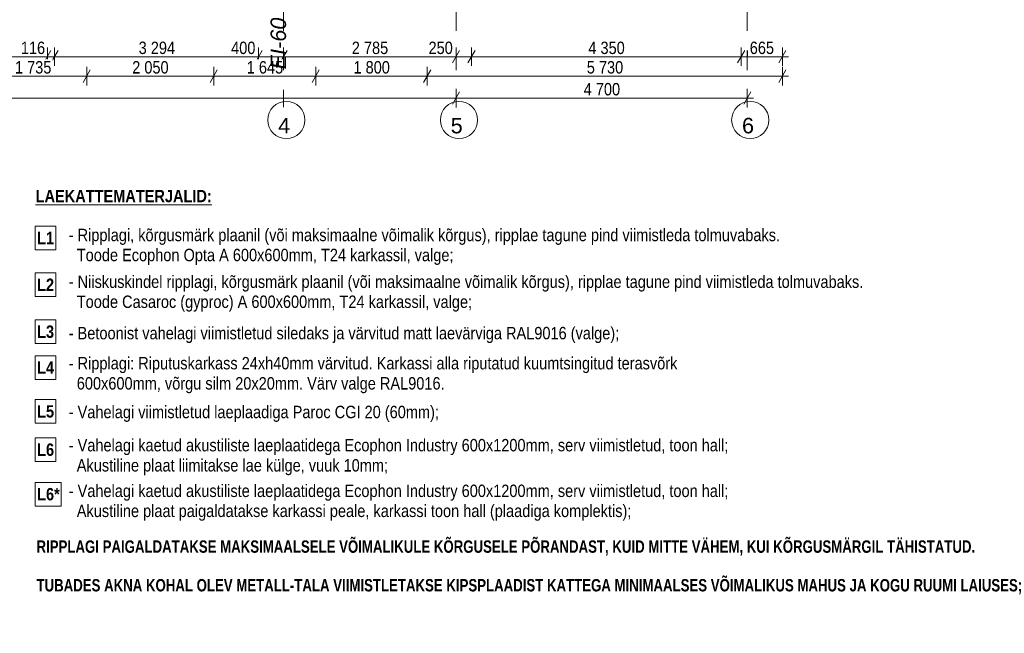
# Model space of a CAD drawing. Header units: millimetres. Extents: x -2932 to 42461, y -10716 to 17298.
# Tile 83 of 168: x 26574 to 42461, y -10716 to -818. Entities that reach past the tile are written whole.
import ezdxf

# ---------------------------------------------------------------- set-up
doc = ezdxf.new("R2010")
doc.units = ezdxf.units.MM
doc.header["$MEASUREMENT"] = 0
doc.linetypes.add('Grid Line', pattern=[2222.5, 1270, -317.5, 317.5, -317.5])
doc.linetypes.add('Wipeout_Contour', pattern=[1000, 0, -1000])
for name, color, linetype, lineweight in [('0_Pen_No__1', 7, 'Continuous', 13), ('Grids-1_Pen_No__1', 7, 'Continuous', 13), ('Grids_Pen_No__1', 7, 'Continuous', 13), ('SA_LAGI_Pen_No__1', 7, 'Continuous', 13), ('Text Notes-1_Pen_No__20', 1, 'Continuous', 0)]:
    doc.layers.add(name, color=color, linetype=linetype, lineweight=lineweight)
doc.styles.add('GENERATED_STYLE_2', font='txt', dxfattribs={"width": 0.84})
doc.styles.add('GENERATED_STYLE_3', font='txt')
doc.styles.add('GENERATED_STYLE_4', font='txt', dxfattribs={"width": 0.84})
doc.styles.add('GENERATED_STYLE_5', font='txt')
doc.dimstyles.new('GENERATED_STYLE__2', dxfattribs={"dimtxt": 200, "dimasz": 152, "dimexe": 0.18, "dimexo": 0.0625, "dimgap": 0.09, "dimtad": 1, "dimtih": 1, "dimtoh": 1, "dimdec": 0, "dimzin": 0, "dimdsep": 46, "dimtxsty": 'GENERATED_STYLE_2', "dimblk": 'ARROWHEAD_2', "dimblk1": 'ARROWHEAD_2', "dimblk2": 'ARROWHEAD_2', "dimcen": 0.09, "dimse1": 1, "dimse2": 1, "dimclrd": 7, "dimclre": 7, "dimclrt": 7, "dimadec": 0, "dimazin": 0, "dimtfac": 1, "dimtdec": 4, "dimtmove": 0, "dimatfit": 3, "dimfxl": 0, "dimtolj": 1, "dimtzin": 0, "dimarcsym": 0})

# ---------------------------------------------------------------- blocks, each defined once
blk = doc.blocks.new('*D22')
at = {"layer": '0_Pen_No__1', "color": 7, "linetype": 'Continuous', "lineweight": 13}
for p, q in [((23388, -1565), (23388, -1265)), ((27021, -1565), (27021, -1265)), ((23446, -1315), (23330, -1515)), ((23388, -1415), (27021, -1415)), ((27078, -1315), (26963, -1515))]:
    blk.add_line(p, q, dxfattribs=at)
at = {"color": 254, "linetype": 'Wipeout_Contour', "lineweight": 0, "ltscale": 100947.229872}
blk.add_wipeout([(24883, -1406), (25526, -1406), (25526, -1143), (24883, -1143)], dxfattribs=at)
at = {"color": 254, "linetype": 'Wipeout_Contour', "lineweight": 0, "ltscale": 107234.677156}
blk.add_wipeout([(26561, -1406), (26995, -1406), (26995, -1143), (26561, -1143)], dxfattribs=at)
at = {"layer": '0_Pen_No__1', "color": 7, "lineweight": 13, "char_height": 200, "attachment_point": 7, "style": 'GENERATED_STYLE_2'}
for s, insert in [('\\A1;{\\pql;\\fArial|b0|i0|c0|p34;3\xa0633}', (24915, -1375)), ('\\A1;{\\pql;\\fArial|b0|i0|c0|p34;116}', (26593, -1375))]:
    blk.add_mtext(s, dxfattribs=dict(at, insert=insert))
blk = doc.blocks.new('ARROWHEAD_2')
at = {"color": 0, "linetype": 'Continuous', "lineweight": 0}
for p, q in [((0, 0), (-1, 0)), ((-0.38, -0.66), (0.38, 0.66))]:
    blk.add_line(p, q, dxfattribs=at)
blk = doc.blocks.new('*D23')
at = {"layer": '0_Pen_No__1', "color": 7, "linetype": 'Continuous', "lineweight": 13}
for p, q in [((27021, -1565), (27021, -1265)), ((27137, -1565), (27137, -1265)), ((27078, -1315), (26963, -1515)), ((27021, -1415), (27137, -1415)), ((27194, -1315), (27079, -1515))]:
    blk.add_line(p, q, dxfattribs=at)
blk = doc.blocks.new('*D24')
at = {"layer": '0_Pen_No__1', "color": 7, "linetype": 'Continuous', "lineweight": 13}
for p, q in [((27137, -1565), (27137, -1265)), ((30430, -1565), (30430, -1265)), ((27194, -1315), (27079, -1515)), ((27137, -1415), (30430, -1415)), ((30488, -1315), (30372, -1515))]:
    blk.add_line(p, q, dxfattribs=at)
at = {"color": 254, "linetype": 'Wipeout_Contour', "lineweight": 0, "ltscale": 115247.050052}
blk.add_wipeout([(28462, -1406), (29105, -1406), (29105, -1143), (28462, -1143)], dxfattribs=at)
at = {"color": 254, "linetype": 'Wipeout_Contour', "lineweight": 0, "ltscale": 120824.960425}
blk.add_wipeout([(29954, -1406), (30404, -1406), (30404, -1143), (29954, -1143)], dxfattribs=at)
at = {"layer": '0_Pen_No__1', "color": 7, "lineweight": 13, "char_height": 200, "attachment_point": 7, "style": 'GENERATED_STYLE_2'}
for s, insert in [('\\A1;{\\pql;\\fArial|b0|i0|c0|p34;3\xa0294}', (28494, -1375)), ('\\A1;{\\pql;\\fArial|b0|i0|c0|p34;400}', (29986, -1375))]:
    blk.add_mtext(s, dxfattribs=dict(at, insert=insert))
blk = doc.blocks.new('*D25')
at = {"layer": '0_Pen_No__1', "color": 7, "linetype": 'Continuous', "lineweight": 13}
for p, q in [((30430, -1565), (30430, -1265)), ((30830, -1565), (30830, -1265)), ((30488, -1315), (30372, -1515)), ((30430, -1415), (30830, -1415)), ((30888, -1315), (30772, -1515))]:
    blk.add_line(p, q, dxfattribs=at)
blk = doc.blocks.new('*D26')
at = {"layer": '0_Pen_No__1', "color": 7, "linetype": 'Continuous', "lineweight": 13}
for p, q in [((30830, -1565), (30830, -1265)), ((33615, -1565), (33615, -1265)), ((30888, -1315), (30772, -1515)), ((30830, -1415), (33615, -1415)), ((33673, -1315), (33557, -1515))]:
    blk.add_line(p, q, dxfattribs=at)
at = {"color": 254, "linetype": 'Wipeout_Contour', "lineweight": 0, "ltscale": 128991.884907}
blk.add_wipeout([(31901, -1406), (32544, -1406), (32544, -1143), (31901, -1143)], dxfattribs=at)
at = {"color": 254, "linetype": 'Wipeout_Contour', "lineweight": 0, "ltscale": 133554.584103}
blk.add_wipeout([(33139, -1406), (33589, -1406), (33589, -1143), (33139, -1143)], dxfattribs=at)
at = {"layer": '0_Pen_No__1', "color": 7, "lineweight": 13, "char_height": 200, "attachment_point": 7, "style": 'GENERATED_STYLE_2'}
for s, insert in [('\\A1;{\\pql;\\fArial|b0|i0|c0|p34;2\xa0785}', (31933, -1375)), ('\\A1;{\\pql;\\fArial|b0|i0|c0|p34;250}', (33171, -1375))]:
    blk.add_mtext(s, dxfattribs=dict(at, insert=insert))
blk = doc.blocks.new('*D27')
at = {"layer": '0_Pen_No__1', "color": 7, "linetype": 'Continuous', "lineweight": 13}
for p, q in [((33615, -1565), (33615, -1265)), ((33865, -1565), (33865, -1265)), ((33673, -1315), (33557, -1515)), ((33615, -1415), (33865, -1415)), ((33923, -1315), (33807, -1515))]:
    blk.add_line(p, q, dxfattribs=at)
blk = doc.blocks.new('*D28')
at = {"layer": '0_Pen_No__1', "color": 7, "linetype": 'Continuous', "lineweight": 13}
for p, q in [((33865, -1565), (33865, -1265)), ((38215, -1565), (38215, -1265)), ((33923, -1315), (33807, -1515)), ((33865, -1415), (38215, -1415)), ((38273, -1315), (38157, -1515))]:
    blk.add_line(p, q, dxfattribs=at)
at = {"color": 254, "linetype": 'Wipeout_Contour', "lineweight": 0, "ltscale": 144251.098454}
blk.add_wipeout([(35718, -1406), (36362, -1406), (36362, -1143), (35718, -1143)], dxfattribs=at)
at = {"layer": '0_Pen_No__1', "color": 7, "lineweight": 13, "insert": (35750, -1375), "char_height": 200, "attachment_point": 7, "style": 'GENERATED_STYLE_2'}
blk.add_mtext('\\A1;{\\pql;\\fArial|b0|i0|c0|p34;4\xa0350}', dxfattribs=at)
blk = doc.blocks.new('*D29')
at = {"layer": '0_Pen_No__1', "color": 7, "linetype": 'Continuous', "lineweight": 13}
for p, q in [((38215, -1565), (38215, -1265)), ((38880, -1565), (38880, -1265)), ((38273, -1315), (38157, -1515)), ((38215, -1415), (38880, -1415)), ((38822, -1515), (38938, -1315)), ((38880, -1415), (38978, -1415))]:
    blk.add_line(p, q, dxfattribs=at)
at = {"color": 254, "linetype": 'Wipeout_Contour', "lineweight": 0, "ltscale": 154275.171993}
blk.add_wipeout([(38322, -1406), (38773, -1406), (38773, -1143), (38322, -1143)], dxfattribs=at)
at = {"layer": '0_Pen_No__1', "color": 7, "lineweight": 13, "insert": (38354, -1375), "char_height": 200, "attachment_point": 7, "style": 'GENERATED_STYLE_2'}
blk.add_mtext('\\A1;{\\pql;\\fArial|b0|i0|c0|p34;665}', dxfattribs=at)
blk = doc.blocks.new('*D44')
at = {"layer": '0_Pen_No__1', "color": 7, "linetype": 'Continuous', "lineweight": 13}
for p, q in [((25920, -1879), (25920, -1579)), ((27655, -1879), (27655, -1579)), ((25978, -1629), (25862, -1829)), ((25920, -1729), (27655, -1729)), ((27713, -1629), (27597, -1829))]:
    blk.add_line(p, q, dxfattribs=at)
at = {"color": 254, "linetype": 'Wipeout_Contour', "lineweight": 0, "ltscale": 107339.706945}
blk.add_wipeout([(26466, -1721), (27109, -1721), (27109, -1457), (26466, -1457)], dxfattribs=at)
at = {"layer": '0_Pen_No__1', "color": 7, "lineweight": 13, "insert": (26498, -1689), "char_height": 200, "attachment_point": 7, "style": 'GENERATED_STYLE_2'}
blk.add_mtext('\\A1;{\\pql;\\fArial|b0|i0|c0|p34;1\xa0735}', dxfattribs=at)
blk = doc.blocks.new('*D45')
at = {"layer": '0_Pen_No__1', "color": 7, "linetype": 'Continuous', "lineweight": 13}
for p, q in [((27655, -1879), (27655, -1579)), ((29705, -1879), (29705, -1579)), ((27713, -1629), (27597, -1829)), ((27655, -1729), (29705, -1729)), ((29763, -1629), (29647, -1829))]:
    blk.add_line(p, q, dxfattribs=at)
at = {"color": 254, "linetype": 'Wipeout_Contour', "lineweight": 0, "ltscale": 114897.20597}
blk.add_wipeout([(28358, -1721), (29002, -1721), (29002, -1457), (28358, -1457)], dxfattribs=at)
at = {"layer": '0_Pen_No__1', "color": 7, "lineweight": 13, "insert": (28390, -1689), "char_height": 200, "attachment_point": 7, "style": 'GENERATED_STYLE_2'}
blk.add_mtext('\\A1;{\\pql;\\fArial|b0|i0|c0|p34;2\xa0050}', dxfattribs=at)
blk = doc.blocks.new('*D46')
at = {"layer": '0_Pen_No__1', "color": 7, "linetype": 'Continuous', "lineweight": 13}
for p, q in [((29705, -1879), (29705, -1579)), ((31350, -1879), (31350, -1579)), ((29763, -1629), (29647, -1829)), ((29705, -1729), (31350, -1729)), ((31408, -1629), (31292, -1829))]:
    blk.add_line(p, q, dxfattribs=at)
at = {"color": 254, "linetype": 'Wipeout_Contour', "lineweight": 0, "ltscale": 122276.494545}
blk.add_wipeout([(30206, -1721), (30849, -1721), (30849, -1457), (30206, -1457)], dxfattribs=at)
at = {"layer": '0_Pen_No__1', "color": 7, "lineweight": 13, "insert": (30238, -1689), "char_height": 200, "attachment_point": 7, "style": 'GENERATED_STYLE_2'}
blk.add_mtext('\\A1;{\\pql;\\fArial|b0|i0|c0|p34;1\xa0645}', dxfattribs=at)
blk = doc.blocks.new('*D47')
at = {"layer": '0_Pen_No__1', "color": 7, "linetype": 'Continuous', "lineweight": 13}
for p, q in [((31350, -1879), (31350, -1579)), ((33150, -1879), (33150, -1579)), ((31408, -1629), (31292, -1829)), ((31350, -1729), (33150, -1729)), ((33208, -1629), (33092, -1829))]:
    blk.add_line(p, q, dxfattribs=at)
at = {"color": 254, "linetype": 'Wipeout_Contour', "lineweight": 0, "ltscale": 129157.611503}
blk.add_wipeout([(31928, -1721), (32572, -1721), (32572, -1457), (31928, -1457)], dxfattribs=at)
at = {"layer": '0_Pen_No__1', "color": 7, "lineweight": 13, "insert": (31960, -1689), "char_height": 200, "attachment_point": 7, "style": 'GENERATED_STYLE_2'}
blk.add_mtext('\\A1;{\\pql;\\fArial|b0|i0|c0|p34;1\xa0800}', dxfattribs=at)
blk = doc.blocks.new('*D48')
at = {"layer": '0_Pen_No__1', "color": 7, "linetype": 'Continuous', "lineweight": 13}
for p, q in [((33150, -1879), (33150, -1579)), ((38880, -1879), (38880, -1579)), ((33208, -1629), (33092, -1829)), ((33150, -1729), (38880, -1729)), ((38822, -1829), (38938, -1629)), ((38880, -1729), (38978, -1729))]:
    blk.add_line(p, q, dxfattribs=at)
at = {"color": 254, "linetype": 'Wipeout_Contour', "lineweight": 0, "ltscale": 144201.149466}
blk.add_wipeout([(35693, -1721), (36337, -1721), (36337, -1457), (35693, -1457)], dxfattribs=at)
at = {"layer": '0_Pen_No__1', "color": 7, "lineweight": 13, "insert": (35725, -1689), "char_height": 200, "attachment_point": 7, "style": 'GENERATED_STYLE_2'}
blk.add_mtext('\\A1;{\\pql;\\fArial|b0|i0|c0|p34;5\xa0730}', dxfattribs=at)
blk = doc.blocks.new('*D51')
at = {"layer": '0_Pen_No__1', "color": 7, "linetype": 'Continuous', "lineweight": 13}
for p, q in [((11658, -1982), (11542, -2182)), ((11600, -2232), (11600, -1932)), ((33673, -1982), (33557, -2182)), ((33615, -2232), (33615, -1932)), ((11600, -2082), (33615, -2082))]:
    blk.add_line(p, q, dxfattribs=at)
at = {"color": 254, "linetype": 'Wipeout_Contour', "lineweight": 0, "ltscale": 90764.800189}
blk.add_wipeout([(22222, -2074), (22993, -2074), (22993, -1811), (22222, -1811)], dxfattribs=at)
at = {"layer": '0_Pen_No__1', "color": 7, "lineweight": 13, "insert": (22253, -2042), "char_height": 200, "attachment_point": 7, "style": 'GENERATED_STYLE_2'}
blk.add_mtext('\\A1;{\\pql;\\fArial|b0|i0|c0|p34;22\xa0015}', dxfattribs=at)
blk = doc.blocks.new('*D52')
at = {"layer": '0_Pen_No__1', "color": 7, "linetype": 'Continuous', "lineweight": 13}
for p, q in [((33673, -1982), (33557, -2182)), ((33615, -2232), (33615, -1932)), ((38257, -2182), (38373, -1982)), ((38315, -2232), (38315, -1932)), ((33615, -2082), (38315, -2082)), ((38315, -2082), (38413, -2082))]:
    blk.add_line(p, q, dxfattribs=at)
at = {"color": 254, "linetype": 'Wipeout_Contour', "lineweight": 0, "ltscale": 144070.648868}
blk.add_wipeout([(35643, -2074), (36287, -2074), (36287, -1811), (35643, -1811)], dxfattribs=at)
at = {"layer": '0_Pen_No__1', "color": 7, "lineweight": 13, "insert": (35675, -2042), "char_height": 200, "attachment_point": 7, "style": 'GENERATED_STYLE_2'}
blk.add_mtext('\\A1;{\\pql;\\fArial|b0|i0|c0|p34;4\xa0700}', dxfattribs=at)

msp = doc.modelspace()

# ---------------------------------------------------------------- linework, layer by layer
at = {"layer": 'Grids_Pen_No__1', "color": 7, "linetype": 'Continuous', "lineweight": 13}
for centre in [(30876.7, -2436.6), (33661.7, -2436.6), (38361.7, -2436.6)]:
    msp.add_circle(centre, 300, dxfattribs=at)

# ---------------------------------------------------------------- texts
at = {"layer": 'Grids_Pen_No__1', "color": 7, "linetype": 'Continuous', "lineweight": 13, "char_height": 250, "attachment_point": 1, "style": 'GENERATED_STYLE_3'}
for s, insert in [('\\A1;{\\pql;\\fArial|b0|i0|c0|p34;4}', (30744.1, -2401.2)), ('\\A1;{\\pql;\\fArial|b0|i0|c0|p34;5}', (33529.1, -2401.2)), ('\\A1;{\\pql;\\fArial|b0|i0|c0|p34;6}', (38229.1, -2401.2))]:
    msp.add_mtext(s, dxfattribs=dict(at, insert=insert))
at = {"layer": 'SA_LAGI_Pen_No__1', "color": 7, "linetype": 'Continuous', "lineweight": 13, "char_height": 200, "attachment_point": 1}
for s, insert, style in [('\\A1;{\\pql;\\fArial|b1|i0|c0|p34;\\L\\LLAEKATTEMATERJALID:}', (26831.6, -3562.8), 'GENERATED_STYLE_4'), ('\\A1;{\\pql;\\fArial|b0|i0|c0|p34;- Betoonist vahelagi viimistletud siledaks ja värvitud matt laevärviga RAL9016 (valge);}', (27365.3, -5773.7), 'GENERATED_STYLE_2'), ('\\A1;{\\pql;\\fArial|b0|i0|c0|p34;- Vahelagi viimistletud laeplaadiga Paroc CGI 20 (60mm);}', (27365.3, -7045.9), 'GENERATED_STYLE_2')]:
    msp.add_mtext(s, dxfattribs=dict(at, insert=insert, style=style))
for s, insert, line_spacing_factor, style in [('\\A1;{\\pql;\\fArial|b0|i0|c0|p34;- Ripplagi, kõrgusmärk plaanil (või maksimaalne võimalik kõrgus), ripplae tagune pind viimistleda tolmuvabaks.\\P\\pql;\\fArial|b0|i0|c0|p34;  Toode Ecophon Opta A 600x600mm, T24 karkassil, valge;}', (27365.3, -4190.7), 0.968335, 'GENERATED_STYLE_2'), ('\\A1;{\\pql;\\fArial|b0|i0|c0|p34;- Niiskuskindel ripplagi, kõrgusmärk plaanil (või maksimaalne võimalik kõrgus), ripplae tagune pind viimistleda tolmuvabaks.\\P\\pql;\\fArial|b0|i0|c0|p34;  Toode Casaroc (gyproc) A 600x600mm, T24 karkassil, valge;}', (27365.3, -4944.5), 0.968731, 'GENERATED_STYLE_2'), ('\\A1;{\\pql;\\fArial|b0|i0|c0|p34;- Ripplagi: Riputuskarkass 24xh40mm värvitud. Karkassi alla riputatud kuumtsingitud terasvõrk\\P\\pql;\\fArial|b0|i0|c0|p34;  600x600mm, võrgu silm 20x20mm. Värv valge RAL9016.}', (27365.3, -6258.6), 0.975036, 'GENERATED_STYLE_2'), ('\\A1;{\\pql;\\fArial|b0|i0|c0|p34;- Vahelagi kaetud akustiliste laeplaatidega Ecophon Industry 600x1200mm, serv viimistletud, toon hall;\\P\\pql;\\fArial|b0|i0|c0|p34;  Akustiline plaat liimitakse lae külge, vuuk 10mm;}', (27365.3, -7580.9), 0.975024, 'GENERATED_STYLE_2'), ('\\A1;{\\pql;\\fArial|b0|i0|c0|p34;- Vahelagi kaetud akustiliste laeplaatidega Ecophon Industry 600x1200mm, serv viimistletud, toon hall;\\P\\pql;\\fArial|b0|i0|c0|p34;  Akustiline plaat paigaldatakse karkassi peale, karkassi toon hall (plaadiga komplektis);}', (27365.3, -8317.5), 0.968651, 'GENERATED_STYLE_2'), ('\\A1;{\\pql;\\fArial|b1|i0|c0|p34;RIPPLAGI PAIGALDATAKSE MAKSIMAALSELE VÕIMALIKULE KÕRGUSELE PÕRANDAST, KUID MITTE VÄHEM, KUI KÕRGUSMÄRGIL TÄHISTATUD.\\P\\pql;\\fArial|b1|i0|c0|p34;\\P\\pql;\\fArial|b1|i0|c0|p34;TUBADES AKNA KOHAL OLEV METALL-TALA VIIMISTLETAKSE KIPSPLAADIST KATTEGA MINIMAALSES VÕIMALIKUS MAHUS JA KOGU RUUMI LAIUSES;}', (26845.4, -9216.8), 0.935025, 'GENERATED_STYLE_4')]:
    msp.add_mtext(s, dxfattribs=dict(at, insert=insert, line_spacing_factor=line_spacing_factor, style=style))

# ---------------------------------------------------------------- dimensions: what is measured, and where the dimension line sits
at = {"color": 7, "linetype": 'Continuous', "lineweight": 13}
dim = msp.add_linear_dim(base=(27020.5, -1414.5981149), p1=(23388, 1526), p2=(27020.5, 1526), dimstyle='GENERATED_STYLE__2', dxfattribs=at)
dim.commit()
dim.dimension.update_dxf_attribs({"geometry": '*D22', "text_midpoint": (25267.7450009, -1274.5981143), "dimtype": 160})

# ---------------------------------------------------------------- wipeouts: each hides what was drawn before it
at = {"color": 7, "linetype": 'Continuous', "lineweight": 13, "ltscale": 109349.802132}
msp.add_wipeout([(26825.1, -4147.4), (27155.3, -4147.4), (27155.3, -4531), (26825.1, -4531)], dxfattribs=at).dxf.layer = 'SA_LAGI_Pen_No__1'
at = {"color": 7, "linetype": 'Continuous', "lineweight": 13, "ltscale": 109868.735286}
msp.add_wipeout([(26825.1, -4901.3), (27155.3, -4901.3), (27155.3, -5284.8), (26825.1, -5284.8)], dxfattribs=at).dxf.layer = 'SA_LAGI_Pen_No__1'
at = {"color": 7, "linetype": 'Continuous', "lineweight": 13, "ltscale": 110470.220569}
msp.add_wipeout([(26825.1, -5658.2), (27155.3, -5658.2), (27155.3, -6041.8), (26825.1, -6041.8)], dxfattribs=at).dxf.layer = 'SA_LAGI_Pen_No__1'
at = {"color": 7, "linetype": 'Continuous', "lineweight": 13, "ltscale": 110984.247737}
msp.add_wipeout([(26825.1, -6237.6), (27155.3, -6237.6), (27155.3, -6621.2), (26825.1, -6621.2)], dxfattribs=at).dxf.layer = 'SA_LAGI_Pen_No__1'
at = {"color": 7, "linetype": 'Continuous', "lineweight": 13, "ltscale": 111670.596481}
msp.add_wipeout([(26825.1, -6941.8), (27155.3, -6941.8), (27155.3, -7325.4), (26825.1, -7325.4)], dxfattribs=at).dxf.layer = 'SA_LAGI_Pen_No__1'
at = {"color": 7, "linetype": 'Continuous', "lineweight": 13, "ltscale": 112329.727805}
msp.add_wipeout([(26825.1, -7561.7), (27155.3, -7561.7), (27155.3, -7945.2), (26825.1, -7945.2)], dxfattribs=at).dxf.layer = 'SA_LAGI_Pen_No__1'
at = {"color": 7, "linetype": 'Continuous', "lineweight": 13, "ltscale": 113331.508604}
msp.add_wipeout([(26825.1, -8282.4), (27245.3, -8282.4), (27245.3, -8666), (26825.1, -8666)], dxfattribs=at).dxf.layer = 'SA_LAGI_Pen_No__1'

# ---------------------------------------------------------------- next in the draw order: linework, layer by layer
at = {"layer": 'SA_LAGI_Pen_No__1', "color": 7, "linetype": 'Continuous', "lineweight": 13, "flags": 128}
for points in [[(26825.1, -4147.4), (27155.3, -4147.4), (27155.3, -4531), (26825.1, -4531)], [(26825.1, -4901.3), (27155.3, -4901.3), (27155.3, -5284.8), (26825.1, -5284.8)], [(26825.1, -5658.2), (27155.3, -5658.2), (27155.3, -6041.8), (26825.1, -6041.8)], [(26825.1, -6237.6), (27155.3, -6237.6), (27155.3, -6621.2), (26825.1, -6621.2)], [(26825.1, -6941.8), (27155.3, -6941.8), (27155.3, -7325.4), (26825.1, -7325.4)], [(26825.1, -7561.7), (27155.3, -7561.7), (27155.3, -7945.2), (26825.1, -7945.2)], [(26825.1, -8282.4), (27245.3, -8282.4), (27245.3, -8666), (26825.1, -8666)]]:
    msp.add_lwpolyline(points, close=True, dxfattribs=at)

# ---------------------------------------------------------------- next in the draw order: texts
at = {"layer": 'SA_LAGI_Pen_No__1', "color": 7, "linetype": 'Continuous', "lineweight": 13, "char_height": 200, "attachment_point": 1, "style": 'GENERATED_STYLE_4'}
for s, insert in [('\\A1;{\\pql;\\fArial|b1|i0|c0|p34;L1}', (26855.1, -4239.2)), ('\\A1;{\\pql;\\fArial|b1|i0|c0|p34;L2}', (26855.1, -4993)), ('\\A1;{\\pql;\\fArial|b1|i0|c0|p34;L3}', (26855.1, -5750)), ('\\A1;{\\pql;\\fArial|b1|i0|c0|p34;L4}', (26855.1, -6329.4)), ('\\A1;{\\pql;\\fArial|b1|i0|c0|p34;L5}', (26855.1, -7036.1)), ('\\A1;{\\pql;\\fArial|b1|i0|c0|p34;L6}', (26855.1, -7653.5)), ('\\A1;{\\pql;\\fArial|b1|i0|c0|p34;L6*}', (26855.1, -8371.6))]:
    msp.add_mtext(s, dxfattribs=dict(at, insert=insert))

# ---------------------------------------------------------------- next in the draw order: dimensions: what is measured, and where the dimension line sits
at = {"color": 7, "linetype": 'Continuous', "lineweight": 13}
dim = msp.add_linear_dim(base=(27136.5, -1414.6), p1=(27020.5, 1526), p2=(27136.5, 1526), dimstyle='GENERATED_STYLE__2', dxfattribs=at)
dim.commit()
dim.dimension.update_dxf_attribs({"geometry": '*D23', "text_midpoint": (26828.8, -1274.6), "dimtype": 160})

# ---------------------------------------------------------------- next in the draw order: dimensions: what is measured, and where the dimension line sits
dim = msp.add_linear_dim(base=(30430, -1414.5981149), p1=(27136.5, 1526), p2=(30430, 2951.25), dimstyle='GENERATED_STYLE__2', dxfattribs=at)
dim.commit()
dim.dimension.update_dxf_attribs({"geometry": '*D24', "text_midpoint": (28846.7450009, -1274.5981143), "dimtype": 160})

# ---------------------------------------------------------------- next in the draw order: dimensions: what is measured, and where the dimension line sits
for base, p1, p2, picture, middle in [((30830, -1414.6), (30430, 2951.3), (30830, 2951.3), '*D25', (30221.4, -1274.6)), ((27655, -1729.2), (25920, 0), (27655, 0), '*D44', (26851, -1589.2))]:
    dim = msp.add_linear_dim(base=base, p1=p1, p2=p2, dimstyle='GENERATED_STYLE__2', dxfattribs=at)
    dim.commit()
    dim.dimension.update_dxf_attribs({"geometry": picture, "text_midpoint": middle, "dimtype": 160})

# ---------------------------------------------------------------- next in the draw order: dimensions: what is measured, and where the dimension line sits
for base, p1, p2, picture, middle in [((33615, -1414.6), (30830, 2951.3), (33615, 2890), '*D26', (32286, -1274.6)), ((29705, -1729.2), (27655, 0), (29705, 0), '*D45', (28743.5, -1589.2))]:
    dim = msp.add_linear_dim(base=base, p1=p1, p2=p2, dimstyle='GENERATED_STYLE__2', dxfattribs=at)
    dim.commit()
    dim.dimension.update_dxf_attribs({"geometry": picture, "text_midpoint": middle, "dimtype": 160})

# ---------------------------------------------------------------- next in the draw order: dimensions: what is measured, and where the dimension line sits
for base, p1, p2, picture, middle in [((33865, -1414.6), (33615, 2890), (33865, 2890), '*D27', (33406.4, -1274.6)), ((31350, -1729.2), (29705, 0), (31350, -230), '*D46', (30591, -1589.2))]:
    dim = msp.add_linear_dim(base=base, p1=p1, p2=p2, dimstyle='GENERATED_STYLE__2', dxfattribs=at)
    dim.commit()
    dim.dimension.update_dxf_attribs({"geometry": picture, "text_midpoint": middle, "dimtype": 160})

# ---------------------------------------------------------------- next in the draw order: dimensions: what is measured, and where the dimension line sits
for base, p1, p2, picture, middle in [((38215, -1414.6), (33865, 2890), (38215, 1214.7), '*D28', (36103.5, -1274.6)), ((33150, -1729.2), (31350, -230), (33150, -230), '*D47', (32313.5, -1589.2))]:
    dim = msp.add_linear_dim(base=base, p1=p1, p2=p2, dimstyle='GENERATED_STYLE__2', dxfattribs=at)
    dim.commit()
    dim.dimension.update_dxf_attribs({"geometry": picture, "text_midpoint": middle, "dimtype": 160})

# ---------------------------------------------------------------- next in the draw order: dimensions: what is measured, and where the dimension line sits
dim = msp.add_linear_dim(base=(38880, -1414.6), p1=(38215, 1214.7), p2=(38880, -230), dimstyle='GENERATED_STYLE__2', dxfattribs=at)
dim.commit()
dim.dimension.update_dxf_attribs({"geometry": '*D29', "text_midpoint": (38589.8, -1274.6), "dimtype": 160})

# ---------------------------------------------------------------- next in the draw order: dimensions: what is measured, and where the dimension line sits
dim = msp.add_linear_dim(base=(38880, -1729.2), p1=(33150, -230), p2=(38880, -700), dimstyle='GENERATED_STYLE__2', dxfattribs=at)
dim.commit()
dim.dimension.update_dxf_attribs({"geometry": '*D48', "text_midpoint": (36078.5, -1589.2), "dimtype": 160})

# ---------------------------------------------------------------- next in the draw order: dimensions: what is measured, and where the dimension line sits
dim = msp.add_linear_dim(base=(33615, -2082.4), p1=(11600, -976.6), p2=(33615, -976.6), dimstyle='GENERATED_STYLE__2', dxfattribs=at)
dim.commit()
dim.dimension.update_dxf_attribs({"geometry": '*D51', "text_midpoint": (22685.1, -1942.4), "dimtype": 160})

# ---------------------------------------------------------------- next in the draw order: linework, layer by layer
at = {"layer": 'Grids-1_Pen_No__1', "color": 7, "linetype": 'Grid Line', "lineweight": 13}
msp.add_line((30830, 273.4), (30830, -2226.6), dxfattribs=at)

# ---------------------------------------------------------------- next in the draw order: texts
at = {"layer": 'Text Notes-1_Pen_No__20', "color": 1, "linetype": 'Continuous', "lineweight": 0, "insert": (30621.8, -1619.7), "char_height": 250, "attachment_point": 1, "rotation": 90, "style": 'GENERATED_STYLE_5'}
msp.add_mtext('\\A1;{\\pql;\\fArial|b0|i1|c0|p34;EI-60}', dxfattribs=at)

# ---------------------------------------------------------------- next in the draw order: dimensions: what is measured, and where the dimension line sits
at = {"color": 7, "linetype": 'Continuous', "lineweight": 13}
dim = msp.add_linear_dim(base=(38315, -2082.4), p1=(33615, -976.6), p2=(38315, -976.6), dimstyle='GENERATED_STYLE__2', dxfattribs=at)
dim.commit()
dim.dimension.update_dxf_attribs({"geometry": '*D52', "text_midpoint": (36028.5, -1942.4), "dimtype": 160})

# ---------------------------------------------------------------- next in the draw order: linework, layer by layer
at = {"layer": 'Grids-1_Pen_No__1', "color": 7, "linetype": 'Grid Line', "lineweight": 13}
for p, q in [((33615, 273.4), (33615, -2226.6)), ((38315, 273.4), (38315, -2226.6))]:
    msp.add_line(p, q, dxfattribs=at)

doc.saveas('drawing.dxf')
